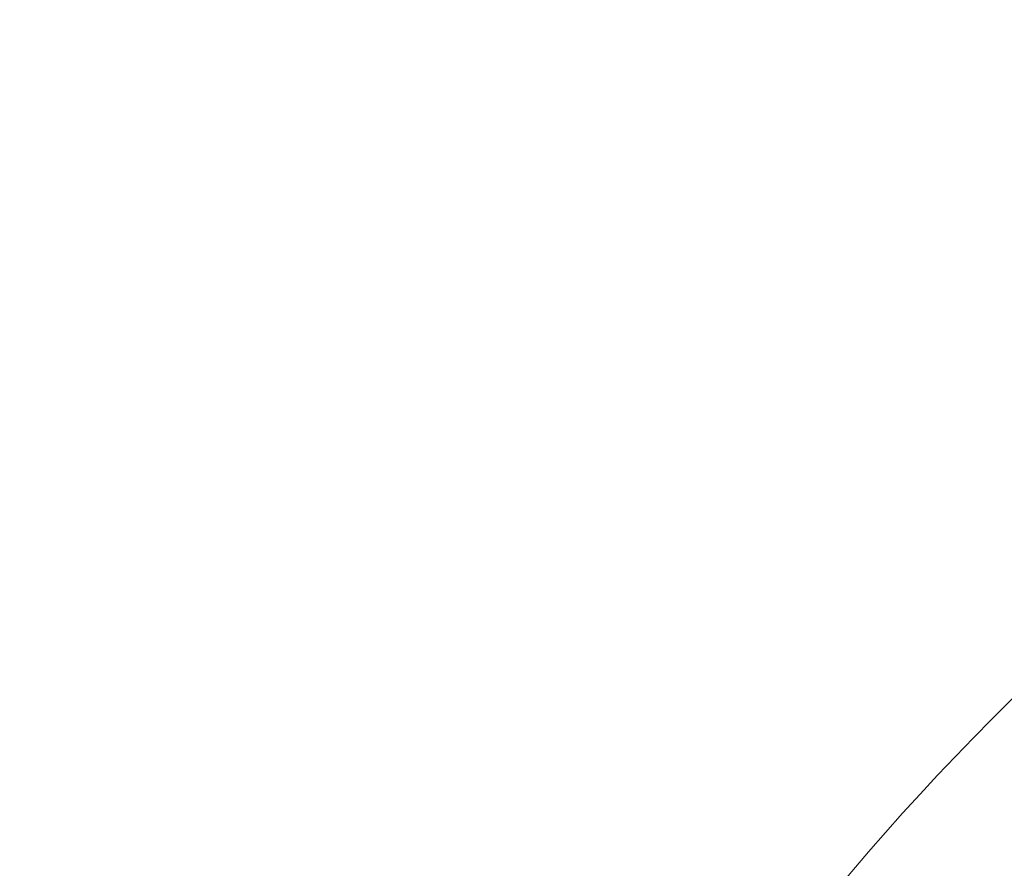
# Model space of a CAD drawing. Header units: inches. Extents: x 1352 to 2050, y -1711 to -1289.
# Tile 225 of 256: x 1796.631 to 1796.786, y -1509.42 to -1509.286. Entities that reach past the tile are written whole.
import ezdxf

# ---------------------------------------------------------------- set-up
doc = ezdxf.new("R2010")
doc.units = ezdxf.units.IN
doc.header["$MEASUREMENT"] = 0
doc.layers.add('图层 1', color=7, linetype='Continuous')

# ---------------------------------------------------------------- blocks, each defined once
blk = doc.blocks.new('block 16')
at = {"layer": '图层 1', "lineweight": 0}
for points, knots in [([(1796.94458, -1507.30403), (1796.31137, -1507.66267), (1796.06539, -1508.49707), (1796.06677, -1509.21985), (1796.06677, -1509.21985), (1796.06746, -1509.29427), (1796.06746, -1509.29427), (1796.06884, -1509.34629), (1796.02681, -1509.38969), (1795.97444, -1509.39107), (1795.92242, -1509.39245), (1795.87867, -1509.35076), (1795.87763, -1509.2984), (1795.87763, -1509.2984), (1795.8766, -1509.21985), (1795.8766, -1509.21985), (1795.87798, -1508.46159), (1796.12465, -1507.55863), (1796.85018, -1507.13936), (1796.89566, -1507.11352), (1796.95354, -1507.12937), (1796.97972, -1507.17484), (1797.0059, -1507.22032), (1796.99005, -1507.2782), (1796.94458, -1507.30403)], [0, 0, 0, 0, 1, 1, 1, 2, 2, 2, 3, 3, 3, 4, 4, 4, 5, 5, 5, 6, 6, 6, 7, 7, 7, 8, 8, 8, 8]), ([(1797.6336, -1510.69297), (1797.6336, -1510.69297), (1797.57641, -1510.61718), (1797.57641, -1510.61718), (1797.65634, -1510.55724), (1797.69217, -1510.46732), (1797.69285, -1510.34467), (1797.69423, -1510.16829), (1797.60535, -1509.94056), (1797.47375, -1509.76624), (1797.34421, -1509.58917), (1797.17299, -1509.47513), (1797.04724, -1509.47858), (1797.04724, -1509.47858), (1796.97145, -1509.49167), (1796.97145, -1509.49167), (1796.97145, -1509.49167), (1796.93907, -1509.4021), (1796.93907, -1509.4021), (1796.93907, -1509.4021), (1796.98041, -1509.48719), (1796.98041, -1509.48719), (1796.88601, -1509.53439), (1796.84708, -1509.61535), (1796.84467, -1509.7473), (1796.84329, -1509.91817), (1796.93218, -1510.14796), (1797.06585, -1510.32573), (1797.19814, -1510.50625), (1797.37246, -1510.62511), (1797.50682, -1510.622), (1797.50682, -1510.622), (1797.5988, -1510.60478), (1797.5988, -1510.60478), (1797.5988, -1510.60478), (1797.6336, -1510.69297), (1797.6336, -1510.69297), (1797.6336, -1510.69297), (1797.57641, -1510.61718), (1797.57641, -1510.61718), (1797.57641, -1510.61718), (1797.6336, -1510.69297), (1797.6336, -1510.69297), (1797.6336, -1510.69297), (1797.66805, -1510.78117), (1797.66805, -1510.78117), (1797.615, -1510.80218), (1797.56056, -1510.81149), (1797.50682, -1510.81149), (1797.27117, -1510.80873), (1797.06723, -1510.64371), (1796.91357, -1510.43941), (1796.76061, -1510.23236), (1796.65588, -1509.97812), (1796.6545, -1509.7473), (1796.65175, -1509.57401), (1796.72478, -1509.39762), (1796.89842, -1509.31666), (1796.89842, -1509.31666), (1796.90737, -1509.31218), (1796.90737, -1509.31218), (1796.95319, -1509.29633), (1797.00108, -1509.28875), (1797.04724, -1509.28875), (1797.27462, -1509.2922), (1797.47375, -1509.45239), (1797.62602, -1509.6529), (1797.77657, -1509.85582), (1797.88165, -1510.10903), (1797.88302, -1510.34467), (1797.88371, -1510.50522), (1797.82859, -1510.66645), (1797.68975, -1510.76911), (1797.68975, -1510.76911), (1797.66805, -1510.78117), (1797.66805, -1510.78117), (1797.66805, -1510.78117), (1797.6336, -1510.69297), (1797.6336, -1510.69297)], [0, 0, 0, 0, 1, 1, 1, 2, 2, 2, 3, 3, 3, 4, 4, 4, 5, 5, 5, 6, 6, 6, 7, 7, 7, 8, 8, 8, 9, 9, 9, 10, 10, 10, 11, 11, 11, 12, 12, 12, 13, 13, 13, 14, 14, 14, 15, 15, 15, 16, 16, 16, 17, 17, 17, 18, 18, 18, 19, 19, 19, 20, 20, 20, 21, 21, 21, 22, 22, 22, 23, 23, 23, 24, 24, 24, 25, 25, 25, 26, 26, 26, 26])]:
    blk.add_open_spline(points, degree=3, knots=knots, dxfattribs=at)
blk = doc.blocks.new('block 9')
at = {"layer": '图层 1'}
blk.add_blockref('block 16', (0, 0), dxfattribs=at)
blk = doc.blocks.new('block 2')
at = {"layer": '图层 1'}
blk.add_blockref('block 9', (0, 0), dxfattribs=at)

msp = doc.modelspace()

# ---------------------------------------------------------------- block references
at = {"layer": '图层 1'}
msp.add_blockref('block 2', (0, 0), dxfattribs=at)

doc.saveas('drawing.dxf')
